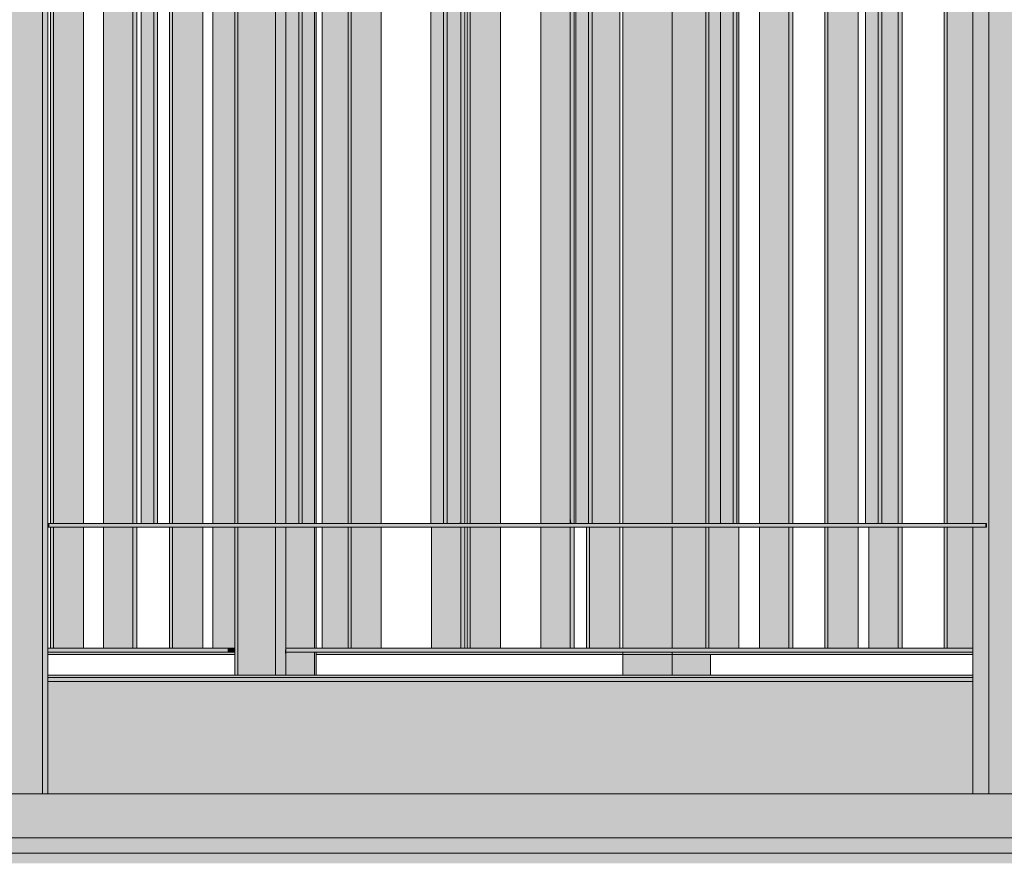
# Model space of a CAD drawing. Header units: centimetres. Extents: x -5472 to 10427, y -400 to 1902.
# Tile 42 of 91: x -4806 to -4727, y 1375 to 1442. Entities that reach past the tile are written whole.
import ezdxf

# ---------------------------------------------------------------- set-up
doc = ezdxf.new("R2010")
doc.units = ezdxf.units.CM
doc.header["$LTSCALE"] = 0.1
doc.header["$MEASUREMENT"] = 0
for name, color, linetype in [('2_barierki.K_IR', 7, 'Continuous'), ('2_kładka_IFC.K_IR', 7, 'Continuous'), ('2_schody_konstrukcja.ISTN', 7, 'Continuous'), ('2_stropy.ISTN', 7, 'Continuous')]:
    doc.layers.add(name, color=color, linetype=linetype)

# ---------------------------------------------------------------- blocks, each defined once
blk = doc.blocks.new('ElemPrzekroju_4_1')
at = {"layer": '2_schody_konstrukcja.ISTN', "linetype": 'Continuous', "lineweight": 0, "true_color": 0xffffff}
for points in [[(-5009.109, 1376.963), (-5009.109, 1376.233), (-4697.9, 1376.233), (-4697.9, 1376.963)], [(-5009.109, 1375.988), (-4697.835, 1375.988), (-4697.9, 1376.233), (-5009.109, 1376.233)], [(-5009.109, 1375.809), (-4697.655, 1375.809), (-4697.835, 1375.988), (-5009.109, 1375.988)], [(-5009.109, 1375.809), (-4697.655, 1375.809), (-4697.835, 1375.988), (-5009.109, 1375.988)], [(-4697.655, 1375.809), (-5009.109, 1375.809), (-5009.109, 1375.743), (-4697.41, 1375.743)], [(-4697.655, 1375.809), (-5009.109, 1375.809), (-5009.109, 1375.743), (-4697.41, 1375.743)], [(-5009.109, 1375.635), (-5006.986, 1375.635), (-5006.856, 1375.676), (-5006.736, 1375.635), (-4693.81, 1375.635), (-4694.215, 1375.743), (-5009.109, 1375.743)], [(-5009.109, 1375.635), (-5006.986, 1375.635), (-5006.856, 1375.676), (-5006.736, 1375.635), (-4693.81, 1375.635), (-4694.215, 1375.743), (-5009.109, 1375.743)], [(-4693.81, 1375.635), (-5006.736, 1375.635), (-5006.504, 1375.338), (-4693.514, 1375.338)], [(-4693.81, 1375.635), (-5006.736, 1375.635), (-5006.504, 1375.338), (-4693.514, 1375.338)], [(-5006.504, 1375.338), (-5006.419, 1374.933), (-4693.405, 1374.933), (-4693.514, 1375.338)], [(-5006.504, 1375.338), (-5006.419, 1374.933), (-4693.405, 1374.933), (-4693.514, 1375.338)]]:
    blk.add_hatch(color=7, dxfattribs=at).paths.add_polyline_path(points)
at = {"layer": '2_schody_konstrukcja.ISTN', "color": 252, "linetype": 'Continuous', "lineweight": 0}
for p, q in [((-4688.1, 1376.963), (-5009.109, 1376.963)), ((-4697.41, 1375.743), (-5009.109, 1375.743))]:
    blk.add_line(p, q, dxfattribs=at)
blk = doc.blocks.new('ElemPrzekroju_106_1')
at = {"layer": '2_stropy.ISTN', "linetype": 'Continuous', "lineweight": 0, "true_color": 0xffffff}
blk.add_hatch(color=7, dxfattribs=at).paths.add_polyline_path([(-4909.563, 1376.963), (-4699.63, 1376.963), (-4699.63, 1379.623), (-4709.846, 1379.489), (-4709.85, 1379.789), (-4699.63, 1379.923), (-4699.63, 1380.105), (-4708.273, 1379.991), (-4708.782, 1379.991), (-4708.788, 1380.507), (-4709.602, 1380.507), (-4709.602, 1380), (-4711.552, 1380), (-4711.552, 1380.2), (-4709.81, 1380.2), (-4709.81, 1380.507), (-4909.563, 1380.507)])
at = {"layer": '2_stropy.ISTN', "color": 252, "linetype": 'Continuous', "lineweight": 9}
blk.add_line((-4909.563, 1380.507), (-4709.81, 1380.507), dxfattribs=at)
blk = doc.blocks.new('ElemPrzekroju_388_1')
at = {"layer": '2_barierki.K_IR', "linetype": 'Continuous', "lineweight": 0, "true_color": 0xffffff}
for points in [[(-4803.572, 1391.645), (-4788.602, 1391.645), (-4788.602, 1391.85), (-4803.572, 1391.85)], [(-4803.572, 1391.645), (-4788.602, 1391.645), (-4788.602, 1391.85), (-4803.572, 1391.85)], [(-4757.505, 1391.85), (-4782.088, 1391.85), (-4782.088, 1391.645), (-4757.505, 1391.645)], [(-4757.505, 1391.85), (-4782.088, 1391.85), (-4782.088, 1391.645), (-4757.505, 1391.645)], [(-4729.46, 1391.85), (-4753.563, 1391.85), (-4753.563, 1391.645), (-4729.46, 1391.645)], [(-4729.46, 1391.85), (-4753.563, 1391.85), (-4753.563, 1391.645), (-4729.46, 1391.645)]]:
    blk.add_hatch(color=7, dxfattribs=at).paths.add_polyline_path(points)
at = {"layer": '2_barierki.K_IR', "color": 252, "linetype": 'Continuous', "lineweight": 0}
for p, q in [((-4803.572, 1391.645), (-4788.602, 1391.645)), ((-4782.088, 1391.645), (-4757.505, 1391.645)), ((-4757.505, 1391.645), (-4753.563, 1391.645)), ((-4753.563, 1391.645), (-4729.46, 1391.645))]:
    blk.add_line(p, q, dxfattribs=at)
blk = doc.blocks.new('ElemPrzekroju_648_1')
at = {"layer": '2_kładka_IFC.K_IR', "linetype": 'Continuous', "lineweight": 0, "true_color": 0xd1d1d1}
for points in [[(-4804, 1484.466), (-4807.675, 1484.466), (-4807.675, 1380.507), (-4804, 1380.507)], [(-4803.634, 1484.466), (-4804, 1484.466), (-4804, 1380.507), (-4803.634, 1380.507)], [(-4728.189, 1484.466), (-4728.189, 1380.507), (-4723.353, 1380.507), (-4723.353, 1484.466)], [(-4803.137, 1402.15), (-4800.716, 1402.15), (-4800.716, 1472.35), (-4803.137, 1472.35)], [(-4794.801, 1402.15), (-4794.801, 1472.35), (-4795.091, 1472.35), (-4795.091, 1402.15)], [(-4793.586, 1402.15), (-4791.164, 1402.15), (-4791.164, 1472.35), (-4793.586, 1472.35)], [(-4784.901, 1472.35), (-4784.901, 1402.15), (-4784.505, 1402.15), (-4784.505, 1472.35)], [(-4784.505, 1472.35), (-4784.505, 1402.15), (-4784.502, 1402.15), (-4784.502, 1472.35)], [(-4783.485, 1402.15), (-4783.195, 1402.15), (-4783.195, 1472.35), (-4783.485, 1472.35)], [(-4783.195, 1472.35), (-4783.195, 1402.15), (-4782.205, 1402.15), (-4782.205, 1472.35)], [(-4779.286, 1402.15), (-4776.865, 1402.15), (-4776.865, 1472.35), (-4779.286, 1472.35)], [(-4771.879, 1402.15), (-4771.589, 1402.15), (-4771.589, 1472.35), (-4771.879, 1472.35)], [(-4769.734, 1402.15), (-4767.313, 1402.15), (-4767.313, 1472.35), (-4769.734, 1472.35)], [(-4760.273, 1402.15), (-4759.983, 1402.15), (-4759.983, 1472.35), (-4760.273, 1472.35)], [(-4759.983, 1402.15), (-4757.761, 1402.15), (-4757.761, 1472.35), (-4759.983, 1472.35)], [(-4750.631, 1402.15), (-4749.684, 1402.15), (-4749.684, 1472.35), (-4750.631, 1472.35)], [(-4748.377, 1402.15), (-4748.377, 1472.35), (-4748.668, 1472.35), (-4748.668, 1402.15)], [(-4748.21, 1472.35), (-4748.377, 1472.35), (-4748.377, 1402.15), (-4748.21, 1402.15)], [(-4741.079, 1402.15), (-4738.658, 1402.15), (-4738.658, 1472.35), (-4741.079, 1472.35)], [(-4737.062, 1402.15), (-4736.772, 1402.15), (-4736.772, 1472.35), (-4737.062, 1472.35)], [(-4729.46, 1472.35), (-4731.528, 1472.35), (-4731.528, 1402.15), (-4729.46, 1402.15)], [(-4728.364, 1401.85), (-4728.364, 1402.15), (-4736.772, 1402.15), (-4737.062, 1402.15), (-4748.377, 1402.15), (-4748.668, 1402.15), (-4759.983, 1402.15), (-4760.273, 1402.15), (-4771.589, 1402.15), (-4771.879, 1402.15), (-4783.195, 1402.15), (-4783.485, 1402.15), (-4794.801, 1402.15), (-4795.091, 1402.15), (-4803.498, 1402.15), (-4803.498, 1401.85)], [(-4803.137, 1392.15), (-4800.716, 1392.15), (-4800.716, 1401.85), (-4803.137, 1401.85)], [(-4791.164, 1401.85), (-4793.586, 1401.85), (-4793.586, 1392.15), (-4791.164, 1392.15)], [(-4784.901, 1390), (-4784.505, 1390), (-4784.505, 1391.85), (-4784.526, 1391.85), (-4784.526, 1392.15), (-4784.505, 1392.15), (-4784.505, 1401.85), (-4784.901, 1401.85)], [(-4784.505, 1401.85), (-4784.505, 1392.15), (-4782.205, 1392.15), (-4782.205, 1401.85)], [(-4776.865, 1401.85), (-4779.286, 1401.85), (-4779.286, 1392.15), (-4776.865, 1392.15)], [(-4769.734, 1392.15), (-4767.313, 1392.15), (-4767.313, 1401.85), (-4769.734, 1401.85)], [(-4760.183, 1401.85), (-4760.183, 1392.15), (-4757.761, 1392.15), (-4757.761, 1401.85)], [(-4750.631, 1392.15), (-4748.21, 1392.15), (-4748.21, 1401.85), (-4750.631, 1401.85)], [(-4738.658, 1401.85), (-4741.079, 1401.85), (-4741.079, 1392.15), (-4738.658, 1392.15)], [(-4729.46, 1401.85), (-4731.528, 1401.85), (-4731.528, 1392.15), (-4729.46, 1392.15)], [(-4784.505, 1390), (-4782.205, 1390), (-4782.205, 1391.85), (-4784.505, 1391.85)], [(-4729.46, 1390), (-4803.572, 1390), (-4803.572, 1389.8), (-4729.46, 1389.8)], [(-4803.572, 1389.5), (-4803.572, 1380.507), (-4729.46, 1380.507), (-4729.46, 1389.5)]]:
    blk.add_hatch(color=254, dxfattribs=at).paths.add_polyline_path(points)
at = {"layer": '2_kładka_IFC.K_IR', "linetype": 'Continuous', "lineweight": 0, "true_color": 0xc2c2c2}
for points in [[(-4803.572, 1484.466), (-4803.634, 1484.466), (-4803.634, 1380.507), (-4803.572, 1380.507)], [(-4785.346, 1402.15), (-4784.901, 1402.15), (-4784.901, 1472.35), (-4785.346, 1472.35)], [(-4785.346, 1401.85), (-4785.346, 1390), (-4784.901, 1390), (-4784.901, 1401.85)]]:
    blk.add_hatch(color=9, dxfattribs=at).paths.add_polyline_path(points)
at = {"layer": '2_kładka_IFC.K_IR', "linetype": 'Continuous', "lineweight": 0, "true_color": 0x939393}
for points in [[(-4729.46, 1401.85), (-4729.46, 1380.507), (-4728.189, 1380.507), (-4728.189, 1484.466), (-4729.46, 1484.466), (-4729.46, 1472.65), (-4728.364, 1472.65), (-4728.364, 1472.35), (-4729.46, 1472.35), (-4729.46, 1402.15), (-4728.364, 1402.15), (-4728.364, 1401.85)], [(-4729.46, 1401.85), (-4729.46, 1380.507), (-4728.189, 1380.507), (-4728.189, 1484.466), (-4729.46, 1484.466), (-4729.46, 1472.65), (-4728.364, 1472.65), (-4728.364, 1472.35), (-4729.46, 1472.35), (-4729.46, 1402.15), (-4728.364, 1402.15), (-4728.364, 1401.85)], [(-4796.108, 1472.35), (-4796.108, 1402.15), (-4795.091, 1402.15), (-4795.091, 1472.35)], [(-4796.108, 1472.35), (-4796.108, 1402.15), (-4795.091, 1402.15), (-4795.091, 1472.35)], [(-4788.602, 1402.15), (-4788.37, 1402.15), (-4788.37, 1472.35), (-4788.602, 1472.35)], [(-4788.602, 1402.15), (-4788.37, 1402.15), (-4788.37, 1472.35), (-4788.602, 1472.35)], [(-4784.502, 1472.35), (-4784.502, 1402.15), (-4783.485, 1402.15), (-4783.485, 1472.35)], [(-4784.502, 1472.35), (-4784.502, 1402.15), (-4783.485, 1402.15), (-4783.485, 1472.35)], [(-4772.896, 1402.15), (-4771.879, 1402.15), (-4771.879, 1472.35), (-4772.896, 1472.35)], [(-4772.896, 1402.15), (-4771.879, 1402.15), (-4771.879, 1472.35), (-4772.896, 1472.35)], [(-4761.29, 1402.15), (-4760.273, 1402.15), (-4760.273, 1472.35), (-4761.29, 1472.35)], [(-4761.29, 1402.15), (-4760.273, 1402.15), (-4760.273, 1472.35), (-4761.29, 1472.35)], [(-4749.684, 1402.15), (-4748.668, 1402.15), (-4748.668, 1472.35), (-4749.684, 1472.35)], [(-4749.684, 1402.15), (-4748.668, 1402.15), (-4748.668, 1472.35), (-4749.684, 1472.35)], [(-4738.078, 1402.15), (-4737.062, 1402.15), (-4737.062, 1472.35), (-4738.078, 1472.35)], [(-4738.078, 1402.15), (-4737.062, 1402.15), (-4737.062, 1472.35), (-4738.078, 1472.35)], [(-4803.572, 1401.85), (-4803.498, 1401.85), (-4803.498, 1402.15), (-4803.572, 1402.15)], [(-4803.572, 1401.85), (-4803.498, 1401.85), (-4803.498, 1402.15), (-4803.572, 1402.15)], [(-4788.602, 1390), (-4788.37, 1390), (-4788.37, 1401.85), (-4788.602, 1401.85)], [(-4788.602, 1390), (-4788.37, 1390), (-4788.37, 1401.85), (-4788.602, 1401.85)]]:
    blk.add_hatch(color=252, dxfattribs=at).paths.add_polyline_path(points)
at = {"layer": '2_kładka_IFC.K_IR', "linetype": 'Continuous', "lineweight": 0, "true_color": 0xaaaaaa}
for points in [[(-4803.137, 1472.35), (-4803.376, 1472.35), (-4803.376, 1402.15), (-4803.137, 1402.15)], [(-4793.824, 1402.15), (-4793.586, 1402.15), (-4793.586, 1472.35), (-4793.824, 1472.35)], [(-4785.346, 1472.35), (-4788.37, 1472.35), (-4788.37, 1402.15), (-4785.346, 1402.15)], [(-4779.525, 1402.15), (-4779.286, 1402.15), (-4779.286, 1472.35), (-4779.525, 1472.35)], [(-4769.973, 1402.15), (-4769.734, 1402.15), (-4769.734, 1472.35), (-4769.973, 1472.35)], [(-4750.87, 1402.15), (-4750.631, 1402.15), (-4750.631, 1472.35), (-4750.87, 1472.35)], [(-4741.318, 1402.15), (-4741.079, 1402.15), (-4741.079, 1472.35), (-4741.318, 1472.35)], [(-4731.766, 1402.15), (-4731.528, 1402.15), (-4731.528, 1472.35), (-4731.766, 1472.35)], [(-4803.376, 1392.15), (-4803.137, 1392.15), (-4803.137, 1401.85), (-4803.376, 1401.85)], [(-4793.824, 1392.15), (-4793.586, 1392.15), (-4793.586, 1401.85), (-4793.824, 1401.85)], [(-4788.37, 1401.85), (-4788.37, 1390), (-4785.346, 1390), (-4785.346, 1401.85)], [(-4779.286, 1401.85), (-4779.525, 1401.85), (-4779.525, 1392.15), (-4779.286, 1392.15)], [(-4769.973, 1392.15), (-4769.734, 1392.15), (-4769.734, 1401.85), (-4769.973, 1401.85)], [(-4760.421, 1392.15), (-4760.183, 1392.15), (-4760.183, 1401.85), (-4760.421, 1401.85)], [(-4750.87, 1392.15), (-4750.631, 1392.15), (-4750.631, 1401.85), (-4750.87, 1401.85)], [(-4741.079, 1401.85), (-4741.318, 1401.85), (-4741.318, 1392.15), (-4741.079, 1392.15)], [(-4731.766, 1392.15), (-4731.528, 1392.15), (-4731.528, 1401.85), (-4731.766, 1401.85)], [(-4803.572, 1392.15), (-4803.572, 1391.85), (-4788.602, 1391.85), (-4788.602, 1392.15)], [(-4784.571, 1392.039), (-4784.571, 1391.739), (-4784.505, 1391.466), (-4784.505, 1391.85), (-4784.526, 1391.85), (-4784.526, 1392.068)], [(-4784.526, 1391.85), (-4729.46, 1391.85), (-4729.46, 1392.15), (-4784.526, 1392.15)]]:
    blk.add_hatch(color=253, dxfattribs=at).paths.add_polyline_path(points)
at = {"layer": '2_kładka_IFC.K_IR', "linetype": 'Continuous', "lineweight": 0, "true_color": 0xa3a3a3}
for points in [[(-4791.164, 1472.35), (-4793.507, 1472.35), (-4792.369, 1465.129), (-4792.369, 1402.15), (-4791.164, 1402.15)], [(-4782.205, 1472.35), (-4783.195, 1472.35), (-4783.195, 1464.156), (-4783.177, 1464.044), (-4783.177, 1402.15), (-4782.205, 1402.15)], [(-4782.205, 1472.35), (-4782.205, 1402.15), (-4782.088, 1402.15), (-4782.088, 1472.35)], [(-4782.205, 1472.35), (-4782.205, 1402.15), (-4782.088, 1402.15), (-4782.088, 1472.35)], [(-4792.369, 1392.15), (-4791.164, 1392.15), (-4791.164, 1401.85), (-4792.369, 1401.85)], [(-4782.205, 1401.85), (-4783.177, 1401.85), (-4783.177, 1392.15), (-4782.205, 1392.15)], [(-4782.205, 1401.85), (-4782.205, 1392.15), (-4782.088, 1392.15), (-4782.088, 1401.85)], [(-4782.205, 1401.85), (-4782.205, 1392.15), (-4782.088, 1392.15), (-4782.088, 1401.85)], [(-4728.474, 1402.15), (-4728.474, 1401.85), (-4728.364, 1401.85), (-4728.364, 1402.15)], [(-4782.205, 1391.85), (-4784.505, 1391.85), (-4784.505, 1391.466), (-4784.274, 1390), (-4782.205, 1390)], [(-4782.205, 1391.85), (-4782.205, 1390), (-4782.088, 1390), (-4782.088, 1391.85)], [(-4782.205, 1391.85), (-4782.205, 1390), (-4782.088, 1390), (-4782.088, 1391.85)], [(-4731.042, 1389.8), (-4729.46, 1389.8), (-4729.46, 1390), (-4731.042, 1390)], [(-4729.46, 1389.5), (-4803.572, 1389.5), (-4803.572, 1387.324), (-4732.069, 1387.324), (-4732.069, 1380.507), (-4729.46, 1380.507)]]:
    blk.add_hatch(color=253, dxfattribs=at).paths.add_polyline_path(points)
at = {"layer": '2_kładka_IFC.K_IR', "linetype": 'Continuous', "lineweight": 0, "true_color": 0x9b9b9b}
for points in [[(-4788.602, 1392.15), (-4789.167, 1392.15), (-4789.167, 1391.85), (-4788.602, 1391.85)], [(-4729.46, 1389.8), (-4803.572, 1389.8), (-4803.572, 1389.712), (-4729.46, 1389.712)], [(-4729.46, 1389.8), (-4803.572, 1389.8), (-4803.572, 1389.712), (-4729.46, 1389.712)], [(-4729.46, 1389.712), (-4803.572, 1389.712), (-4803.572, 1389.5), (-4729.46, 1389.5)], [(-4729.46, 1389.712), (-4803.572, 1389.712), (-4803.572, 1389.5), (-4729.46, 1389.5)]]:
    blk.add_hatch(color=253, dxfattribs=at).paths.add_polyline_path(points)
at = {"layer": '2_kładka_IFC.K_IR', "color": 7, "linetype": 'Continuous', "lineweight": 15}
for p, q in [((-4804, 1380.507), (-4804, 1484.466)), ((-4803.572, 1380.507), (-4803.572, 1484.466)), ((-4728.189, 1484.466), (-4728.189, 1380.507)), ((-4803.376, 1402.15), (-4803.376, 1472.35)), ((-4803.137, 1402.15), (-4803.137, 1472.35)), ((-4800.716, 1472.35), (-4800.716, 1402.15)), ((-4796.108, 1402.15), (-4796.108, 1472.35)), ((-4795.091, 1472.35), (-4795.091, 1402.15)), ((-4794.801, 1472.35), (-4794.801, 1402.15)), ((-4793.824, 1402.15), (-4793.824, 1472.35)), ((-4793.586, 1402.15), (-4793.586, 1472.35)), ((-4791.164, 1472.35), (-4791.164, 1402.15)), ((-4788.602, 1402.15), (-4788.602, 1472.35)), ((-4788.37, 1402.15), (-4788.37, 1472.35)), ((-4785.346, 1402.15), (-4785.346, 1472.35)), ((-4784.505, 1402.15), (-4784.505, 1472.35)), ((-4784.502, 1402.15), (-4784.502, 1472.35)), ((-4783.485, 1472.35), (-4783.485, 1402.15)), ((-4783.195, 1472.35), (-4783.195, 1402.15)), ((-4782.205, 1402.15), (-4782.205, 1472.35)), ((-4782.088, 1402.15), (-4782.088, 1472.35)), ((-4779.525, 1402.15), (-4779.525, 1472.35)), ((-4779.286, 1402.15), (-4779.286, 1472.35)), ((-4776.865, 1472.35), (-4776.865, 1402.15)), ((-4772.896, 1402.15), (-4772.896, 1472.35)), ((-4771.879, 1472.35), (-4771.879, 1402.15)), ((-4771.589, 1472.35), (-4771.589, 1402.15)), ((-4769.973, 1402.15), (-4769.973, 1472.35)), ((-4769.734, 1402.15), (-4769.734, 1472.35)), ((-4767.313, 1472.35), (-4767.313, 1402.15)), ((-4761.29, 1402.15), (-4761.29, 1472.35)), ((-4760.273, 1472.35), (-4760.273, 1402.15)), ((-4759.983, 1472.35), (-4759.983, 1402.15)), ((-4757.761, 1472.35), (-4757.761, 1402.15)), ((-4750.87, 1402.15), (-4750.87, 1472.35)), ((-4750.631, 1402.15), (-4750.631, 1472.35)), ((-4749.684, 1402.15), (-4749.684, 1472.35)), ((-4748.668, 1472.35), (-4748.668, 1402.15)), ((-4748.377, 1472.35), (-4748.377, 1402.15)), ((-4748.21, 1472.35), (-4748.21, 1402.15)), ((-4741.318, 1402.15), (-4741.318, 1472.35)), ((-4741.079, 1402.15), (-4741.079, 1472.35)), ((-4738.658, 1472.35), (-4738.658, 1402.15)), ((-4738.078, 1402.15), (-4738.078, 1472.35)), ((-4737.062, 1472.35), (-4737.062, 1402.15)), ((-4736.772, 1472.35), (-4736.772, 1402.15)), ((-4731.766, 1402.15), (-4731.766, 1472.35)), ((-4731.528, 1402.15), (-4731.528, 1472.35)), ((-4729.46, 1472.35), (-4729.46, 1402.15)), ((-4803.498, 1402.15), (-4803.572, 1402.15)), ((-4803.498, 1401.85), (-4803.572, 1401.85)), ((-4803.498, 1402.15), (-4803.498, 1401.85)), ((-4795.091, 1402.15), (-4803.498, 1402.15)), ((-4728.364, 1401.85), (-4803.498, 1401.85)), ((-4803.376, 1392.15), (-4803.376, 1401.85)), ((-4803.137, 1392.15), (-4803.137, 1401.85)), ((-4800.716, 1401.85), (-4800.716, 1392.15)), ((-4795.091, 1402.15), (-4796.108, 1402.15)), ((-4795.091, 1402.15), (-4794.801, 1402.15)), ((-4783.485, 1402.15), (-4794.801, 1402.15)), ((-4793.824, 1392.15), (-4793.824, 1401.85)), ((-4793.586, 1392.15), (-4793.586, 1401.85)), ((-4791.164, 1401.85), (-4791.164, 1392.15)), ((-4788.602, 1390), (-4788.602, 1401.85)), ((-4788.37, 1390), (-4788.37, 1401.85)), ((-4785.346, 1390), (-4785.346, 1401.85)), ((-4784.505, 1392.15), (-4784.505, 1401.85)), ((-4783.485, 1402.15), (-4783.195, 1402.15)), ((-4771.879, 1402.15), (-4783.195, 1402.15)), ((-4782.205, 1392.15), (-4782.205, 1401.85)), ((-4782.088, 1392.15), (-4782.088, 1401.85)), ((-4779.525, 1392.15), (-4779.525, 1401.85)), ((-4779.286, 1392.15), (-4779.286, 1401.85)), ((-4776.865, 1401.85), (-4776.865, 1392.15)), ((-4771.879, 1402.15), (-4771.589, 1402.15)), ((-4760.273, 1402.15), (-4771.589, 1402.15)), ((-4769.973, 1392.15), (-4769.973, 1401.85)), ((-4769.734, 1392.15), (-4769.734, 1401.85)), ((-4767.313, 1401.85), (-4767.313, 1392.15)), ((-4760.421, 1392.15), (-4760.421, 1401.85)), ((-4760.273, 1402.15), (-4759.983, 1402.15)), ((-4760.183, 1392.15), (-4760.183, 1401.85)), ((-4748.668, 1402.15), (-4759.983, 1402.15)), ((-4757.761, 1401.85), (-4757.761, 1392.15)), ((-4750.87, 1392.15), (-4750.87, 1401.85)), ((-4750.631, 1392.15), (-4750.631, 1401.85)), ((-4748.668, 1402.15), (-4748.377, 1402.15)), ((-4737.062, 1402.15), (-4748.377, 1402.15)), ((-4748.21, 1401.85), (-4748.21, 1392.15)), ((-4741.318, 1392.15), (-4741.318, 1401.85)), ((-4741.079, 1392.15), (-4741.079, 1401.85)), ((-4738.658, 1401.85), (-4738.658, 1392.15)), ((-4737.062, 1402.15), (-4736.772, 1402.15)), ((-4728.364, 1402.15), (-4736.772, 1402.15)), ((-4731.766, 1392.15), (-4731.766, 1401.85)), ((-4731.528, 1392.15), (-4731.528, 1401.85)), ((-4729.46, 1401.85), (-4729.46, 1390)), ((-4728.364, 1402.15), (-4728.364, 1401.85)), ((-4803.376, 1392.15), (-4803.572, 1392.15)), ((-4788.602, 1391.85), (-4803.572, 1391.85)), ((-4803.137, 1392.15), (-4803.376, 1392.15)), ((-4793.824, 1392.15), (-4803.137, 1392.15)), ((-4793.586, 1392.15), (-4793.824, 1392.15)), ((-4788.602, 1392.15), (-4793.586, 1392.15)), ((-4784.526, 1392.15), (-4784.526, 1391.85)), ((-4779.525, 1392.15), (-4784.526, 1392.15)), ((-4729.46, 1391.85), (-4784.526, 1391.85)), ((-4784.505, 1390), (-4784.505, 1391.85)), ((-4782.205, 1390), (-4782.205, 1391.85)), ((-4782.088, 1390), (-4782.088, 1391.85)), ((-4779.286, 1392.15), (-4779.525, 1392.15)), ((-4769.973, 1392.15), (-4779.286, 1392.15)), ((-4769.734, 1392.15), (-4769.973, 1392.15)), ((-4760.421, 1392.15), (-4769.734, 1392.15)), ((-4760.183, 1392.15), (-4760.421, 1392.15)), ((-4750.87, 1392.15), (-4760.183, 1392.15)), ((-4750.631, 1392.15), (-4750.87, 1392.15)), ((-4741.318, 1392.15), (-4750.631, 1392.15)), ((-4741.079, 1392.15), (-4741.318, 1392.15)), ((-4731.766, 1392.15), (-4741.079, 1392.15)), ((-4731.528, 1392.15), (-4731.766, 1392.15)), ((-4729.46, 1392.15), (-4731.528, 1392.15)), ((-4729.46, 1390), (-4803.572, 1390)), ((-4729.46, 1390), (-4729.46, 1389.8)), ((-4729.46, 1389.8), (-4803.572, 1389.8)), ((-4729.46, 1389.5), (-4803.572, 1389.5)), ((-4729.46, 1389.8), (-4729.46, 1380.507))]:
    blk.add_line(p, q, dxfattribs=at)
blk = doc.blocks.new('ElemPrzekroju_1381_1')
at = {"layer": '2_barierki.K_IR', "linetype": 'Continuous', "lineweight": 0, "true_color": 0xffffff}
for points in [[(-4757.505, 1402.15), (-4753.563, 1402.15), (-4753.563, 1472.35), (-4757.505, 1472.35)], [(-4750.87, 1472.35), (-4753.563, 1472.35), (-4753.563, 1402.15), (-4750.87, 1402.15)], [(-4757.505, 1402.15), (-4753.563, 1402.15), (-4753.563, 1411.949), (-4757.505, 1411.711)], [(-4751.993, 1402.15), (-4753.563, 1411.949), (-4753.563, 1402.15)], [(-4757.505, 1401.85), (-4757.505, 1392.15), (-4753.563, 1392.15), (-4753.563, 1401.85)], [(-4757.505, 1401.85), (-4757.505, 1392.15), (-4753.563, 1392.15), (-4753.563, 1401.85)], [(-4753.563, 1392.15), (-4750.87, 1392.15), (-4750.87, 1401.85), (-4753.563, 1401.85)], [(-4751.945, 1401.85), (-4753.563, 1401.85), (-4753.563, 1392.15), (-4750.87, 1392.15), (-4750.87, 1397.506), (-4751.26, 1397.575)], [(-4753.563, 1391.85), (-4757.505, 1391.85), (-4757.505, 1390), (-4753.563, 1390)], [(-4753.563, 1391.85), (-4757.505, 1391.85), (-4757.505, 1390), (-4753.563, 1390)], [(-4753.563, 1390), (-4750.487, 1390), (-4750.487, 1391.645), (-4753.563, 1391.645)], [(-4753.563, 1390), (-4750.487, 1390), (-4750.487, 1391.645), (-4753.563, 1391.645)]]:
    blk.add_hatch(color=7, dxfattribs=at).paths.add_polyline_path(points)
at = {"layer": '2_barierki.K_IR', "color": 252, "linetype": 'Continuous', "lineweight": 0}
for p, q in [((-4757.505, 1402.15), (-4757.505, 1472.35)), ((-4753.563, 1402.15), (-4753.563, 1472.35)), ((-4757.505, 1392.15), (-4757.505, 1401.85)), ((-4753.563, 1392.15), (-4753.563, 1401.85)), ((-4757.505, 1391.645), (-4757.505, 1391.85)), ((-4757.505, 1390), (-4757.505, 1391.645)), ((-4753.563, 1390), (-4753.563, 1391.85)), ((-4750.487, 1390), (-4750.487, 1391.645))]:
    blk.add_line(p, q, dxfattribs=at)
blk = doc.blocks.new('ElemPrzekroju_1384_1')
at = {"layer": '2_barierki.K_IR', "linetype": 'Continuous', "lineweight": 0, "true_color": 0xffffff}
for points in [[(-4796.768, 1472.35), (-4799.133, 1472.35), (-4799.133, 1402.15), (-4796.768, 1402.15)], [(-4796.461, 1472.35), (-4796.768, 1472.35), (-4796.768, 1402.15), (-4796.461, 1402.15)], [(-4799.133, 1401.85), (-4799.133, 1392.15), (-4796.768, 1392.15), (-4796.768, 1401.85)], [(-4796.461, 1401.85), (-4796.768, 1401.85), (-4796.768, 1392.15), (-4796.461, 1392.15)], [(-4799.133, 1392.15), (-4796.768, 1392.15), (-4796.768, 1400.62), (-4799.133, 1400.477)], [(-4796.461, 1398.7), (-4796.768, 1400.62), (-4796.768, 1392.15), (-4796.461, 1392.15)]]:
    blk.add_hatch(color=7, dxfattribs=at).paths.add_polyline_path(points)
at = {"layer": '2_barierki.K_IR', "color": 252, "linetype": 'Continuous', "lineweight": 0}
for p, q in [((-4799.133, 1402.15), (-4799.133, 1472.35)), ((-4796.768, 1402.15), (-4796.768, 1472.35)), ((-4796.461, 1402.15), (-4796.461, 1472.35)), ((-4799.133, 1392.15), (-4799.133, 1401.85)), ((-4796.768, 1392.15), (-4796.768, 1401.85)), ((-4796.461, 1392.15), (-4796.461, 1401.85))]:
    blk.add_line(p, q, dxfattribs=at)
blk = doc.blocks.new('ElemPrzekroju_1385_1')
at = {"layer": '2_barierki.K_IR', "linetype": 'Continuous', "lineweight": 0, "true_color": 0xffffff}
for points in [[(-4790.373, 1402.15), (-4788.602, 1402.15), (-4788.602, 1472.35), (-4790.373, 1472.35)], [(-4790.373, 1392.15), (-4788.602, 1392.15), (-4788.602, 1401.85), (-4790.373, 1401.85)], [(-4790.373, 1401.005), (-4790.373, 1392.15), (-4788.602, 1392.15), (-4788.602, 1401.112)]]:
    blk.add_hatch(color=7, dxfattribs=at).paths.add_polyline_path(points)
at = {"layer": '2_barierki.K_IR', "color": 252, "linetype": 'Continuous', "lineweight": 0}
for p, q in [((-4790.373, 1402.15), (-4790.373, 1472.35)), ((-4790.373, 1392.15), (-4790.373, 1401.85))]:
    blk.add_line(p, q, dxfattribs=at)
blk = doc.blocks.new('ElemPrzekroju_1386_1')
at = {"layer": '2_barierki.K_IR', "linetype": 'Continuous', "lineweight": 0, "true_color": 0xffffff}
for points in [[(-4781.613, 1472.35), (-4781.613, 1402.15), (-4779.525, 1402.15), (-4779.525, 1472.35)], [(-4781.613, 1392.15), (-4779.525, 1392.15), (-4779.525, 1401.85), (-4781.613, 1401.85)], [(-4779.525, 1401.66), (-4781.613, 1401.534), (-4781.613, 1392.15), (-4779.525, 1392.15)]]:
    blk.add_hatch(color=7, dxfattribs=at).paths.add_polyline_path(points)
at = {"layer": '2_barierki.K_IR', "color": 252, "linetype": 'Continuous', "lineweight": 0}
for p, q in [((-4781.613, 1402.15), (-4781.613, 1472.35)), ((-4781.613, 1392.15), (-4781.613, 1401.85))]:
    blk.add_line(p, q, dxfattribs=at)
blk = doc.blocks.new('ElemPrzekroju_1387_1')
at = {"layer": '2_barierki.K_IR', "linetype": 'Continuous', "lineweight": 0, "true_color": 0xffffff}
for points in [[(-4771.589, 1402.15), (-4770.487, 1402.15), (-4770.487, 1472.35), (-4771.589, 1472.35)], [(-4770.487, 1472.35), (-4770.487, 1402.15), (-4770.18, 1402.15), (-4770.18, 1472.35)], [(-4772.853, 1401.85), (-4772.853, 1392.15), (-4770.487, 1392.15), (-4770.487, 1401.85)], [(-4772.853, 1401.85), (-4772.853, 1392.15), (-4770.487, 1392.15), (-4770.487, 1401.85)], [(-4770.487, 1402.205), (-4771.401, 1402.15), (-4770.487, 1402.15)], [(-4770.487, 1402.205), (-4770.487, 1402.15), (-4770.479, 1402.15)], [(-4770.18, 1401.85), (-4770.487, 1401.85), (-4770.487, 1392.15), (-4770.18, 1392.15)], [(-4770.487, 1401.85), (-4770.487, 1392.15), (-4770.18, 1392.15), (-4770.18, 1400.285), (-4770.431, 1401.85)]]:
    blk.add_hatch(color=7, dxfattribs=at).paths.add_polyline_path(points)
at = {"layer": '2_barierki.K_IR', "color": 252, "linetype": 'Continuous', "lineweight": 0}
for p, q in [((-4770.487, 1402.15), (-4770.487, 1472.35)), ((-4770.18, 1402.15), (-4770.18, 1472.35)), ((-4772.853, 1392.15), (-4772.853, 1401.85)), ((-4770.487, 1392.15), (-4770.487, 1401.85)), ((-4770.18, 1392.15), (-4770.18, 1401.85))]:
    blk.add_line(p, q, dxfattribs=at)
blk = doc.blocks.new('ElemPrzekroju_1388_1')
at = {"layer": '2_barierki.K_IR', "linetype": 'Continuous', "lineweight": 0, "true_color": 0xffffff}
for points in [[(-4764.093, 1472.35), (-4764.093, 1402.15), (-4761.727, 1402.15), (-4761.727, 1472.35)], [(-4761.727, 1472.35), (-4761.727, 1402.15), (-4761.42, 1402.15), (-4761.42, 1472.35)], [(-4761.42, 1472.35), (-4761.727, 1472.35), (-4761.727, 1466.865), (-4761.588, 1465.966), (-4761.588, 1402.15), (-4761.42, 1402.15)], [(-4764.093, 1402.15), (-4761.727, 1402.15), (-4761.727, 1402.733), (-4764.093, 1402.591)], [(-4761.727, 1402.15), (-4761.634, 1402.15), (-4761.727, 1402.733)], [(-4764.093, 1392.15), (-4761.727, 1392.15), (-4761.727, 1401.85), (-4764.093, 1401.85)], [(-4764.093, 1392.15), (-4761.727, 1392.15), (-4761.727, 1401.85), (-4764.093, 1401.85)], [(-4761.727, 1401.85), (-4761.727, 1392.15), (-4761.42, 1392.15), (-4761.42, 1401.85)], [(-4761.727, 1401.85), (-4761.727, 1392.15), (-4761.42, 1392.15), (-4761.42, 1401.85)]]:
    blk.add_hatch(color=7, dxfattribs=at).paths.add_polyline_path(points)
at = {"layer": '2_barierki.K_IR', "color": 252, "linetype": 'Continuous', "lineweight": 0}
for p, q in [((-4764.093, 1402.15), (-4764.093, 1472.35)), ((-4761.727, 1402.15), (-4761.727, 1472.35)), ((-4761.42, 1402.15), (-4761.42, 1472.35)), ((-4764.093, 1392.15), (-4764.093, 1401.85)), ((-4761.727, 1392.15), (-4761.727, 1401.85)), ((-4761.42, 1392.15), (-4761.42, 1401.85))]:
    blk.add_line(p, q, dxfattribs=at)
blk = doc.blocks.new('ElemPrzekroju_1389_1')
at = {"layer": '2_barierki.K_IR', "linetype": 'Continuous', "lineweight": 0, "true_color": 0xffffff}
for points in [[(-4744.207, 1472.35), (-4746.572, 1472.35), (-4746.572, 1402.15), (-4744.207, 1402.15)], [(-4744.207, 1402.15), (-4743.899, 1402.15), (-4743.899, 1472.35), (-4744.207, 1472.35)], [(-4746.572, 1402.15), (-4744.207, 1402.15), (-4744.207, 1411.355), (-4746.572, 1407.314)], [(-4744.207, 1402.15), (-4743.899, 1402.15), (-4743.899, 1411.301), (-4744.207, 1411.355)], [(-4746.572, 1401.85), (-4746.572, 1392.15), (-4744.207, 1392.15), (-4744.207, 1401.85)], [(-4746.572, 1401.85), (-4746.572, 1392.15), (-4744.207, 1392.15), (-4744.207, 1401.85)], [(-4744.207, 1401.85), (-4744.207, 1392.15), (-4743.899, 1392.15), (-4743.899, 1401.85)], [(-4744.207, 1401.85), (-4744.207, 1392.15), (-4743.899, 1392.15), (-4743.899, 1401.85)]]:
    blk.add_hatch(color=7, dxfattribs=at).paths.add_polyline_path(points)
at = {"layer": '2_barierki.K_IR', "color": 252, "linetype": 'Continuous', "lineweight": 0}
for p, q in [((-4746.572, 1402.15), (-4746.572, 1472.35)), ((-4744.207, 1402.15), (-4744.207, 1472.35)), ((-4743.899, 1402.15), (-4743.899, 1472.35)), ((-4746.572, 1392.15), (-4746.572, 1401.85)), ((-4744.207, 1392.15), (-4744.207, 1401.85)), ((-4743.899, 1392.15), (-4743.899, 1401.85))]:
    blk.add_line(p, q, dxfattribs=at)
blk = doc.blocks.new('ElemPrzekroju_1390_1')
at = {"layer": '2_barierki.K_IR', "linetype": 'Continuous', "lineweight": 0, "true_color": 0xffffff}
for points in [[(-4736.772, 1472.35), (-4736.772, 1402.15), (-4735.447, 1402.15), (-4735.447, 1472.35)], [(-4735.447, 1402.15), (-4735.139, 1402.15), (-4735.139, 1472.35), (-4735.447, 1472.35)], [(-4736.772, 1412.29), (-4735.447, 1414.553), (-4735.447, 1426.32), (-4736.772, 1424.057)], [(-4735.447, 1426.32), (-4735.447, 1414.553), (-4735.139, 1414.498), (-4735.139, 1426.266)], [(-4736.772, 1410.31), (-4736.772, 1402.15), (-4735.447, 1402.15), (-4735.447, 1412.573)], [(-4737.812, 1401.85), (-4737.812, 1392.15), (-4735.447, 1392.15), (-4735.447, 1401.85)], [(-4737.812, 1401.85), (-4737.812, 1392.15), (-4735.447, 1392.15), (-4735.447, 1401.85)], [(-4735.447, 1392.15), (-4735.139, 1392.15), (-4735.139, 1401.85), (-4735.447, 1401.85)], [(-4735.447, 1392.15), (-4735.139, 1392.15), (-4735.139, 1401.85), (-4735.447, 1401.85)]]:
    blk.add_hatch(color=7, dxfattribs=at).paths.add_polyline_path(points)
h = blk.add_hatch(color=7, dxfattribs=at)
h.paths.add_polyline_path([(-4735.139, 1412.519), (-4735.447, 1412.573), (-4735.447, 1402.15), (-4735.139, 1402.15)])
h.paths.add_polyline_path([(-4735.424, 1405.377), (-4735.222, 1405.344), (-4735.222, 1404.118)], flags=0)
at = {"layer": '2_barierki.K_IR', "color": 252, "linetype": 'Continuous', "lineweight": 0}
for p, q in [((-4735.447, 1402.15), (-4735.447, 1472.35)), ((-4735.139, 1402.15), (-4735.139, 1472.35)), ((-4737.812, 1392.15), (-4737.812, 1401.85)), ((-4735.447, 1392.15), (-4735.447, 1401.85)), ((-4735.139, 1392.15), (-4735.139, 1401.85))]:
    blk.add_line(p, q, dxfattribs=at)

msp = doc.modelspace()

# ---------------------------------------------------------------- block references
at = {"layer": '2_barierki.K_IR', "lineweight": 0}
for name in ['ElemPrzekroju_1381_1', 'ElemPrzekroju_1384_1', 'ElemPrzekroju_1385_1', 'ElemPrzekroju_1386_1', 'ElemPrzekroju_1387_1', 'ElemPrzekroju_1388_1', 'ElemPrzekroju_1389_1', 'ElemPrzekroju_1390_1', 'ElemPrzekroju_388_1']:
    msp.add_blockref(name, (0, 0), dxfattribs=at)
at = {"layer": '2_kładka_IFC.K_IR', "lineweight": 0}
msp.add_blockref('ElemPrzekroju_648_1', (0, 0), dxfattribs=at)
at = {"layer": '2_schody_konstrukcja.ISTN', "lineweight": 0}
msp.add_blockref('ElemPrzekroju_4_1', (0, 0), dxfattribs=at)
at = {"layer": '2_stropy.ISTN', "lineweight": 0}
msp.add_blockref('ElemPrzekroju_106_1', (0, 0), dxfattribs=at)

doc.saveas('drawing.dxf')
